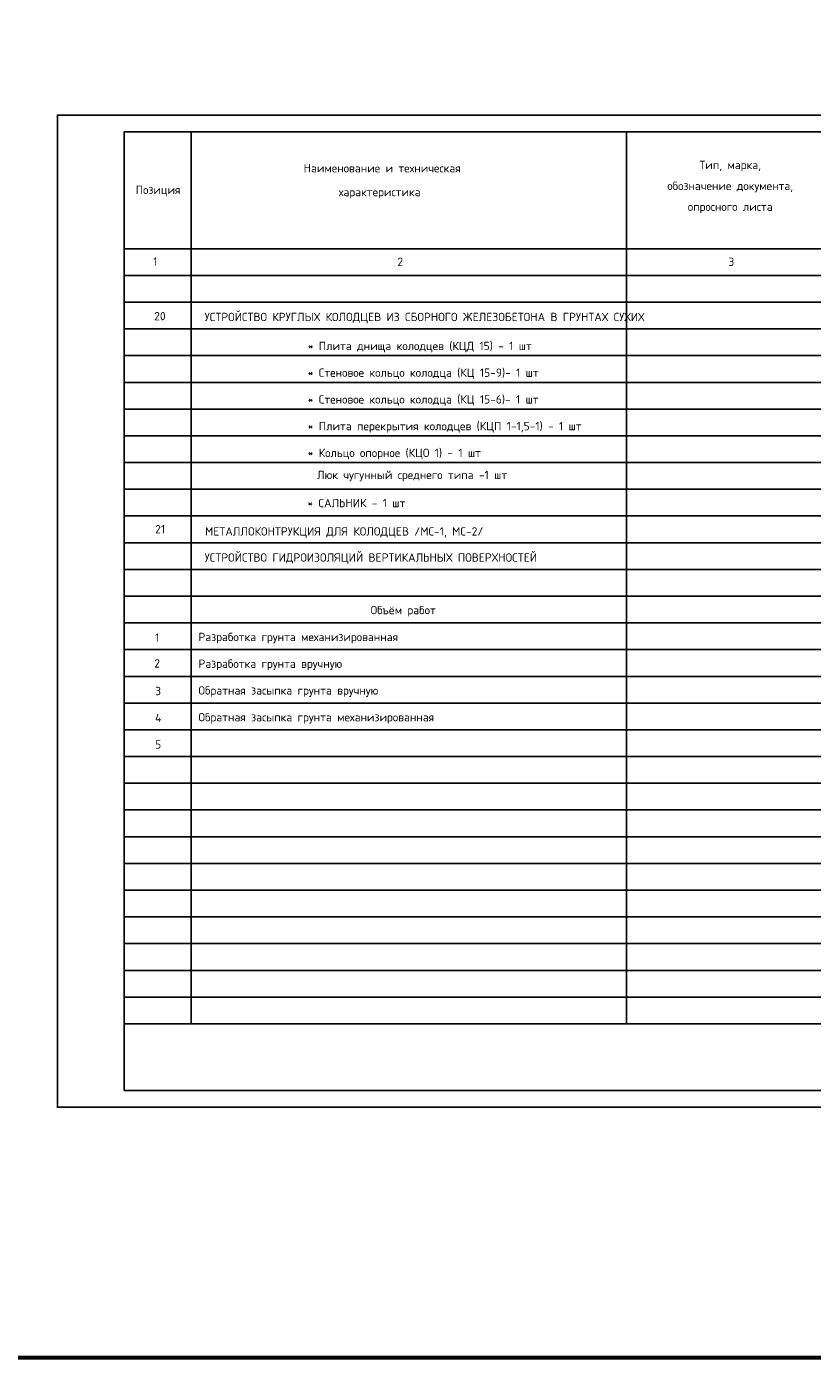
# Model space of a CAD drawing. Header units: millimetres. Extents: x -76021 to 1074922, y 19208 to 400534.
# Tile 108 of 109: x 1024719 to 1048231, y 19208 to 59041. Entities that reach past the tile are written whole.
import ezdxf

# ---------------------------------------------------------------- set-up
doc = ezdxf.new("R2010")
doc.units = ezdxf.units.MM
doc.styles.add('GOST', font='isocpeur.ttf')

msp = doc.modelspace()

# ---------------------------------------------------------------- linework, layer by layer
for p, q in [((1027642.392, 55893.166), (1027642.392, 52393.166)), ((1029642.392, 55893.166), (1029642.392, 29193.166)), ((1042672.392, 55893.166), (1042672.392, 29193.166)), ((1027642.392, 52393.166), (1067142.392, 52393.166)), ((1027642.392, 51593.166), (1067142.392, 51593.166)), ((1027642.392, 50793.166), (1067142.392, 50793.166)), ((1027642.392, 49993.166), (1067142.392, 49993.166)), ((1027642.392, 49193.166), (1067142.392, 49193.166)), ((1027642.392, 48393.166), (1067142.392, 48393.166)), ((1027642.392, 47593.166), (1067142.392, 47593.166)), ((1027642.392, 46793.166), (1067142.392, 46793.166)), ((1027642.392, 45993.166), (1067142.392, 45993.166)), ((1027642.392, 45193.166), (1067142.392, 45193.166)), ((1027642.392, 44393.166), (1067142.392, 44393.166)), ((1027642.392, 43593.166), (1067142.392, 43593.166)), ((1027642.392, 41993.166), (1067142.392, 41993.166)), ((1027642.392, 39593.166), (1067142.392, 39593.166)), ((1027642.392, 38793.166), (1067142.392, 38793.166)), ((1027642.392, 37993.166), (1067142.392, 37993.166)), ((1027642.392, 37193.166), (1067142.392, 37193.166)), ((1027642.392, 36393.166), (1067142.392, 36393.166)), ((1027642.392, 35593.166), (1067142.392, 35593.166)), ((1027642.392, 34793.166), (1067142.392, 34793.166)), ((1027642.392, 33993.166), (1067142.392, 33993.166)), ((1027642.392, 33193.166), (1067142.392, 33193.166)), ((1027642.392, 32393.166), (1067142.392, 32393.166)), ((1027642.392, 31593.166), (1067142.392, 31593.166)), ((1027642.392, 30793.166), (1067142.392, 30793.166)), ((1027642.392, 29993.166), (1067142.392, 29993.166)), ((1027642.392, 29993.166), (1067142.392, 29993.166)), ((1027642.392, 29193.166), (1067142.392, 29193.166))]:
    msp.add_line(p, q)
at = {"color": 0}
for p, q in [((1027642.392, 42793.166), (1067142.392, 42793.166)), ((1027642.392, 41193.166), (1067142.392, 41193.166)), ((1027642.392, 40393.166), (1067142.392, 40393.166))]:
    msp.add_line(p, q, dxfattribs=at)
at = {"color": 3, "lineweight": 60, "ltscale": 1250}
msp.add_lwpolyline([(-76021.28, 19208.49), (1074921.53, 19208.49), (1074921.53, 337864.85), (-76021.28, 337864.85)], close=True, dxfattribs=at)
for points in [[(1067642.392, 56393.166), (1067642.392, 26693.166), (1025642.392, 26693.166), (1025642.392, 56393.166)], [(1067142.392, 55893.166), (1027642.392, 55893.166), (1027642.392, 27193.166), (1067142.392, 27193.166)]]:
    msp.add_lwpolyline(points, close=True)

# ---------------------------------------------------------------- texts
at = {"style": 'GOST'}
for s, p in [('Наименование и техническая', (1033006.672, 54678.362)), ('Позиция', (1027983.149, 54030.449)), ('характеристика', (1034060.238, 53964.009)), ('1', (1028505.959, 51886.373)), ('2', (1035814.486, 51876.904)), ('3', (1045718.296, 51876.904)), ('20', (1028536.995, 50249.629)), ('УСТРОЙСТВО КРУГЛЫХ КОЛОДЦЕВ ИЗ СБОРНОГО ЖЕЛЕЗОБЕТОНА В ГРУНТАХ СУХИХ', (1030046.66, 50224.79)), ('* Плита днища колодцев (КЦД 15) - 1 шт', (1033130.814, 49357.907)), ('* Стеновое кольцо колодца (КЦ 15-9)- 1 шт', (1033130.814, 48557.907)), ('* Стеновое кольцо колодца (КЦ 15-6)- 1 шт', (1033130.814, 47757.907)), ('* Плита перекрытия колодцев (КЦП 1-1,5-1) - 1 шт', (1033130.814, 46957.907)), ('* Кольцо опорное (КЦО 1) - 1 шт', (1033130.814, 46157.907)), ('Люк чугунный среднего типа -1 шт', (1033408.352, 45497.032)), ('* САЛЬНИК - 1 шт', (1033122.6, 44654.75)), ('21', (1028565.195, 43874.093)), ('МЕТАЛЛОКОНТРУКЦИЯ ДЛЯ КОЛОДЦЕВ /МС-1, МС-2/', (1030058.64, 43806.38)), ('УСТРОЙСТВО ГИДРОИЗОЛЯЦИЙ ВЕРТИКАЛЬНЫХ ПОВЕРХНОСТЕЙ', (1030046.66, 43024.79)), ('Объём работ', (1035013.382, 41451.718)), ('1', (1028565.195, 40628.885)), ('Разработка грунта механизированная', (1029860.243, 40646.083)), ('2', (1028539.531, 39856.112)), ('Разработка грунта вручную', (1029860.243, 39846.083)), ('3', (1028565.195, 39028.885)), ('Обратная засыпка грунта вручную ', (1029860.243, 39046.083)), ('4', (1028565.195, 38228.885)), ('Обратная засыпка грунта механизированная', (1029860.243, 38246.083)), ('5', (1028565.195, 37428.885))]:
    msp.add_text(s, height=250, dxfattribs=at).set_placement(p)
at = {"insert": (1045772.366, 54240.404), "char_height": 250, "width": 4901.75154, "attachment_point": 5, "line_spacing_factor": 1.5, "style": 'GOST'}
msp.add_mtext('Тип, марка, \\Pобозначение документа, опросного листа', dxfattribs=at)

doc.saveas('drawing.dxf')
